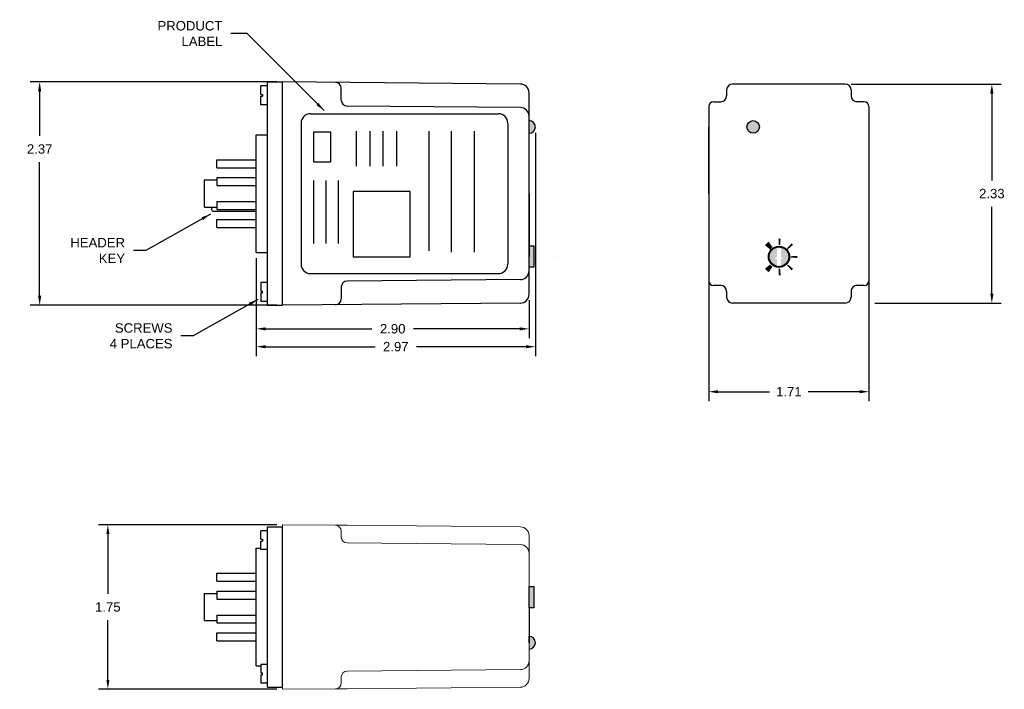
# Model space of a CAD drawing. Extents: x -11.8 to -1.4, y 4.7 to 11.8.
import ezdxf

# ---------------------------------------------------------------- set-up
doc = ezdxf.new("R2010")
doc.units = 0
doc.header["$LTSCALE"] = 0.5
doc.header["$MEASUREMENT"] = 0
doc.header["$PDMODE"] = 2
doc.header["$PDSIZE"] = 0.05
doc.linetypes.add('HIDDEN', pattern=[0.075, 0.05, -0.025])
doc.layers.get('0').update_dxf_attribs({"linetype": 'CONTINUOUS'})
doc.layers.get('DEFPOINTS').update_dxf_attribs({"linetype": 'CONTINUOUS'})
for name, color, linetype in [('ART', 7, 'CONTINUOUS'), ('DIM', 8, 'CONTINUOUS'), ('PRINT', 7, 'CONTINUOUS')]:
    doc.layers.add(name, color=color, linetype=linetype)
doc.styles.get("Standard").update_dxf_attribs({"font": 'ARIAL.TTF'})
doc.dimstyles.get("Standard").update_dxf_attribs({"dimtxt": 0.18, "dimasz": 0.18, "dimexe": 0.18, "dimexo": 0.0625, "dimgap": 0.09, "dimtad": 0, "dimtih": 1, "dimtoh": 1, "dimdec": 4, "dimzin": 0, "dimdsep": 46, "dimtxsty": 'STANDARD', "dimcen": 0.09, "dimadec": 0, "dimazin": 0, "dimtfac": 1, "dimtdec": 4, "dimtofl": 0, "dimtmove": 0, "dimatfit": 3, "dimfxl": 1, "dimtolj": 1, "dimtzin": 0, "dimarcsym": 0})

# ---------------------------------------------------------------- blocks, each defined once
blk = doc.blocks.new('*D1')
at = {"layer": 'DEFPOINTS', "color": 0}
for p in [(-4.515, 9.893), (-2.809, 9.893), (-2.809, 7.848)]:
    blk.add_point(p, dxfattribs=at)
at = {"layer": 'DIM', "color": 0, "lineweight": -2}
for p, q in [((-4.515, 9.83), (-4.515, 7.748)), ((-2.809, 9.83), (-2.809, 7.748)), ((-4.415, 7.848), (-3.868, 7.848)), ((-2.909, 7.848), (-3.457, 7.848))]:
    blk.add_line(p, q, dxfattribs=at)
at = {"layer": 'DIM', "color": 0}
for points in [[(-4.415, 7.865), (-4.415, 7.831), (-4.515, 7.848)], [(-2.909, 7.865), (-2.909, 7.831), (-2.809, 7.848)]]:
    blk.add_solid(points, dxfattribs=at)
at = {"layer": 'DIM', "color": 0, "insert": (-3.662, 7.848), "char_height": 0.1, "attachment_point": 5}
blk.add_mtext('\\A1;1.71', dxfattribs=at)
blk = doc.blocks.new('*D2')
at = {"layer": 'DEFPOINTS', "color": 0}
for p in [(-3.062, 11.12), (-2.809, 8.79), (-1.501, 8.79)]:
    blk.add_point(p, dxfattribs=at)
at = {"layer": 'DIM', "color": 0, "lineweight": -2}
for p, q in [((-3, 11.12), (-1.401, 11.12)), ((-1.501, 11.02), (-1.501, 10.096)), ((-1.501, 8.89), (-1.501, 9.814)), ((-2.747, 8.79), (-1.401, 8.79))]:
    blk.add_line(p, q, dxfattribs=at)
at = {"layer": 'DIM', "color": 0}
for points in [[(-1.518, 11.02), (-1.484, 11.02), (-1.501, 11.12)], [(-1.518, 8.89), (-1.484, 8.89), (-1.501, 8.79)]]:
    blk.add_solid(points, dxfattribs=at)
at = {"layer": 'DIM', "color": 0, "insert": (-1.501, 9.955), "char_height": 0.1, "attachment_point": 5}
blk.add_mtext('\\A1;2.33', dxfattribs=at)
blk = doc.blocks.new('*D3')
at = {"layer": 'DEFPOINTS', "color": 0}
for p in [(-9.052, 6.433), (-10.911, 4.683), (-9.052, 4.683)]:
    blk.add_point(p, dxfattribs=at)
at = {"layer": 'DIM', "color": 0, "lineweight": -2}
for p, q in [((-9.114, 6.433), (-11.011, 6.433)), ((-10.911, 6.333), (-10.911, 5.699)), ((-10.911, 4.783), (-10.911, 5.417)), ((-9.114, 4.683), (-11.011, 4.683))]:
    blk.add_line(p, q, dxfattribs=at)
at = {"layer": 'DIM', "color": 0}
for points in [[(-10.927, 6.333), (-10.894, 6.333), (-10.911, 6.433)], [(-10.927, 4.783), (-10.894, 4.783), (-10.911, 4.683)]]:
    blk.add_solid(points, dxfattribs=at)
at = {"layer": 'DIM', "color": 0, "insert": (-10.911, 5.558), "char_height": 0.1, "attachment_point": 5}
blk.add_mtext('\\A1;1.75', dxfattribs=at)
blk = doc.blocks.new('*D4')
at = {"layer": 'DEFPOINTS', "color": 0}
for p in [(-9.051, 11.143), (-11.637, 8.768), (-9.051, 8.768)]:
    blk.add_point(p, dxfattribs=at)
at = {"layer": 'DIM', "color": 0, "lineweight": -2}
for p, q in [((-9.114, 11.143), (-11.737, 11.143)), ((-11.637, 11.043), (-11.637, 10.57)), ((-11.637, 8.868), (-11.637, 10.288)), ((-9.114, 8.768), (-11.737, 8.768))]:
    blk.add_line(p, q, dxfattribs=at)
at = {"layer": 'DIM', "color": 0}
for points in [[(-11.654, 11.043), (-11.62, 11.043), (-11.637, 11.143)], [(-11.654, 8.868), (-11.62, 8.868), (-11.637, 8.768)]]:
    blk.add_solid(points, dxfattribs=at)
at = {"layer": 'DIM', "color": 0, "insert": (-11.637, 10.429), "char_height": 0.1, "attachment_point": 5}
blk.add_mtext('\\A1;2.37', dxfattribs=at)
blk = doc.blocks.new('*D5')
at = {"layer": 'DEFPOINTS', "color": 0}
for p in [(-6.36, 10.665), (-9.331, 9.33), (-6.36, 8.327)]:
    blk.add_point(p, dxfattribs=at)
at = {"layer": 'DIM', "color": 0, "lineweight": -2}
for p, q in [((-6.36, 10.603), (-6.36, 8.227)), ((-9.331, 9.268), (-9.331, 8.227)), ((-9.231, 8.327), (-8.066, 8.327)), ((-6.46, 8.327), (-7.625, 8.327))]:
    blk.add_line(p, q, dxfattribs=at)
at = {"layer": 'DIM', "color": 0}
for points in [[(-9.231, 8.343), (-9.231, 8.31), (-9.331, 8.327)], [(-6.46, 8.343), (-6.46, 8.31), (-6.36, 8.327)]]:
    blk.add_solid(points, dxfattribs=at)
at = {"layer": 'DIM', "color": 0, "insert": (-7.846, 8.327), "char_height": 0.1, "attachment_point": 5}
blk.add_mtext('\\A1;2.97', dxfattribs=at)
blk = doc.blocks.new('*D6')
at = {"layer": 'DEFPOINTS', "color": 0}
for p in [(-9.331, 9.33), (-6.427, 8.884), (-6.427, 8.517)]:
    blk.add_point(p, dxfattribs=at)
at = {"layer": 'DIM', "color": 0, "lineweight": -2}
for p, q in [((-9.331, 9.268), (-9.331, 8.417)), ((-6.427, 8.821), (-6.427, 8.417)), ((-9.231, 8.517), (-8.1, 8.517)), ((-6.527, 8.517), (-7.658, 8.517))]:
    blk.add_line(p, q, dxfattribs=at)
at = {"layer": 'DIM', "color": 0}
for points in [[(-9.231, 8.533), (-9.231, 8.5), (-9.331, 8.517)], [(-6.527, 8.533), (-6.527, 8.5), (-6.427, 8.517)]]:
    blk.add_solid(points, dxfattribs=at)
at = {"layer": 'DIM', "color": 0, "insert": (-7.879, 8.517), "char_height": 0.1, "attachment_point": 5}
blk.add_mtext('\\A1;2.90', dxfattribs=at)

msp = doc.modelspace()

# ---------------------------------------------------------------- hatches: boundary and pattern name
for points in [[(-6.427, 10.732), (-6.427, 10.665), (-6.427, 10.598, 1)], [(-4.109, 10.665, 1), (-3.975, 10.665, 1)], [(-6.377, 9.398), (-6.427, 9.398), (-6.427, 9.173), (-6.377, 9.173)], [(-6.377, 5.775), (-6.427, 5.775), (-6.427, 5.55), (-6.377, 5.55)], [(-6.427, 5.245), (-6.427, 5.178), (-6.427, 5.111, 1)]]:
    msp.add_hatch(color=256).paths.add_polyline_path(points)
h = msp.add_hatch(color=256)
h.paths.add_polyline_path([(-3.788, 9.374), (-3.774, 9.374), (-3.767, 9.374), (-3.767, 9.388, 0.414214), (-3.872, 9.283), (-3.79, 9.283), (-3.788, 9.285)])
h.paths.add_polyline_path([(-3.788, 9.26), (-3.813, 9.26), (-3.79, 9.283), (-3.872, 9.283, 0.414214), (-3.767, 9.178), (-3.767, 9.191), (-3.781, 9.191), (-3.788, 9.191)])
h.paths.add_polyline_path([(-3.663, 9.283), (-3.744, 9.283), (-3.722, 9.26), (-3.747, 9.26), (-3.747, 9.191), (-3.76, 9.191), (-3.767, 9.191), (-3.767, 9.178, 0.414214)])
h.paths.add_polyline_path([(-3.767, 9.388), (-3.767, 9.374), (-3.754, 9.374), (-3.747, 9.374), (-3.747, 9.285), (-3.744, 9.283), (-3.663, 9.283, 0.414214)])
at = {"layer": 'PRINT'}
h = msp.add_hatch(color=256, dxfattribs=at)
h.paths.add_polyline_path([(-3.898, 9.426, 0.034043), (-3.917, 9.407), (-3.862, 9.362, -0.033853), (-3.851, 9.374)])
h.paths.add_polyline_path([(-3.876, 9.444, 0.036633), (-3.898, 9.426), (-3.851, 9.374, -0.036822), (-3.836, 9.385)])
h = msp.add_hatch(color=256, dxfattribs=at)
h.paths.add_polyline_path([(-3.898, 9.426, 0.034043), (-3.917, 9.407), (-3.862, 9.362, -0.033853), (-3.851, 9.374)])
h.paths.add_polyline_path([(-3.876, 9.444, 0.036633), (-3.898, 9.426), (-3.851, 9.374, -0.036822), (-3.836, 9.385)])
h = msp.add_hatch(color=256, dxfattribs=at)
h.paths.add_polyline_path([(-3.77, 9.407, -0.014913), (-3.762, 9.407), (-3.76, 9.477, 0.01491), (-3.772, 9.477)])
h.paths.add_polyline_path([(-3.762, 9.407, -0.013566), (-3.755, 9.407), (-3.75, 9.477, 0.013569), (-3.76, 9.477)])
h = msp.add_hatch(color=256, dxfattribs=at)
h.paths.add_polyline_path([(-3.77, 9.407, -0.014913), (-3.762, 9.407), (-3.76, 9.477, 0.01491), (-3.772, 9.477)])
h.paths.add_polyline_path([(-3.762, 9.407, -0.013566), (-3.755, 9.407), (-3.75, 9.477, 0.013569), (-3.76, 9.477)])
h = msp.add_hatch(color=256, dxfattribs=at)
h.paths.add_polyline_path([(-3.681, 9.374, -0.014913), (-3.676, 9.369), (-3.625, 9.418, 0.01491), (-3.634, 9.426)])
h.paths.add_polyline_path([(-3.676, 9.369, -0.013566), (-3.672, 9.364), (-3.618, 9.41, 0.013569), (-3.625, 9.418)])
h = msp.add_hatch(color=256, dxfattribs=at)
h.paths.add_polyline_path([(-3.681, 9.374, -0.014913), (-3.676, 9.369), (-3.625, 9.418, 0.01491), (-3.634, 9.426)])
h.paths.add_polyline_path([(-3.676, 9.369, -0.013566), (-3.672, 9.364), (-3.618, 9.41, 0.013569), (-3.625, 9.418)])
h = msp.add_hatch(color=256, dxfattribs=at)
h.paths.add_polyline_path([(-3.641, 9.289, -0.014913), (-3.641, 9.282), (-3.571, 9.282, 0.01491), (-3.571, 9.293)])
h.paths.add_polyline_path([(-3.641, 9.282, -0.013566), (-3.641, 9.275), (-3.571, 9.271, 0.013569), (-3.571, 9.282)])
h = msp.add_hatch(color=256, dxfattribs=at)
h.paths.add_polyline_path([(-3.641, 9.289, -0.014913), (-3.641, 9.282), (-3.571, 9.282, 0.01491), (-3.571, 9.293)])
h.paths.add_polyline_path([(-3.641, 9.282, -0.013566), (-3.641, 9.275), (-3.571, 9.271, 0.013569), (-3.571, 9.282)])
h = msp.add_hatch(color=256, dxfattribs=at)
h.paths.add_polyline_path([(-3.85, 9.19, -0.032432), (-3.862, 9.201), (-3.916, 9.156, 0.032243), (-3.898, 9.138)])
h.paths.add_polyline_path([(-3.836, 9.179, -0.03549), (-3.85, 9.19), (-3.898, 9.138, 0.03568), (-3.876, 9.12)])
h = msp.add_hatch(color=256, dxfattribs=at)
h.paths.add_polyline_path([(-3.85, 9.19, -0.032432), (-3.862, 9.201), (-3.916, 9.156, 0.032243), (-3.898, 9.138)])
h.paths.add_polyline_path([(-3.836, 9.179, -0.03549), (-3.85, 9.19), (-3.898, 9.138, 0.03568), (-3.876, 9.12)])
h = msp.add_hatch(color=256, dxfattribs=at)
h.paths.add_polyline_path([(-3.755, 9.158, -0.014913), (-3.763, 9.157), (-3.761, 9.087, 0.01491), (-3.749, 9.087)])
h.paths.add_polyline_path([(-3.763, 9.157, -0.013566), (-3.769, 9.157), (-3.771, 9.087, 0.013569), (-3.761, 9.087)])
h = msp.add_hatch(color=256, dxfattribs=at)
h.paths.add_polyline_path([(-3.755, 9.158, -0.014913), (-3.763, 9.157), (-3.761, 9.087, 0.01491), (-3.749, 9.087)])
h.paths.add_polyline_path([(-3.763, 9.157, -0.013566), (-3.769, 9.157), (-3.771, 9.087, 0.013569), (-3.761, 9.087)])
h = msp.add_hatch(color=256, dxfattribs=at)
h.paths.add_polyline_path([(-3.671, 9.201, -0.014913), (-3.676, 9.195), (-3.626, 9.146, 0.01491), (-3.618, 9.155)])
h.paths.add_polyline_path([(-3.676, 9.195, -0.013566), (-3.681, 9.19), (-3.633, 9.139, 0.013569), (-3.626, 9.146)])
h = msp.add_hatch(color=256, dxfattribs=at)
h.paths.add_polyline_path([(-3.671, 9.201, -0.014913), (-3.676, 9.195), (-3.626, 9.146, 0.01491), (-3.618, 9.155)])
h.paths.add_polyline_path([(-3.676, 9.195, -0.013566), (-3.681, 9.19), (-3.633, 9.139, 0.013569), (-3.626, 9.146)])

# ---------------------------------------------------------------- linework, layer by layer
for p, q in [((-9.211, 8.768), (-9.211, 11.143)), ((-9.211, 11.143), (-9.051, 11.143)), ((-6.52, 11.12), (-9.051, 11.143)), ((-6.52, 11.12), (-9.051, 11.143)), ((-9.051, 8.768), (-9.051, 11.143)), ((-3.062, 11.12), (-4.262, 11.12)), ((-3.662, 11.12), (-4.042, 11.12)), ((-9.212, 11.101), (-9.281, 11.101)), ((-9.281, 11.011), (-9.281, 11.101)), ((-9.281, 11.011), (-9.266, 11.011)), ((-9.266, 11.011), (-9.266, 10.991)), ((-8.426, 10.949), (-8.426, 11.075)), ((-8.426, 10.949), (-8.426, 11.075)), ((-6.427, 8.884), (-6.427, 11.027)), ((-6.427, 8.884), (-6.427, 11.027)), ((-4.325, 11.058), (-4.325, 10.995)), ((-3, 11.058), (-3, 10.995)), ((-9.281, 10.991), (-9.266, 10.991)), ((-9.281, 10.901), (-9.281, 10.991)), ((-9.212, 10.901), (-9.281, 10.901)), ((-4.465, 10.933), (-4.387, 10.933)), ((-2.859, 10.933), (-2.937, 10.933)), ((-6.52, 10.87), (-8.364, 10.887)), ((-6.52, 10.87), (-8.364, 10.887)), ((-4.515, 10.883), (-4.515, 9.028)), ((-2.809, 10.883), (-2.809, 9.028)), ((-6.427, 10.665), (-6.427, 10.732)), ((-6.427, 9.955), (-6.427, 10.665)), ((-4.515, 9.955), (-4.515, 10.665)), ((-9.331, 9.33), (-9.331, 10.58)), ((-9.331, 10.58), (-9.211, 10.58)), ((-9.751, 10.315), (-9.331, 10.315)), ((-9.751, 10.23), (-9.751, 10.315)), ((-9.751, 10.23), (-9.331, 10.23)), ((-9.881, 9.81), (-9.881, 10.1)), ((-9.881, 10.1), (-9.751, 10.1)), ((-9.751, 10.125), (-9.331, 10.125)), ((-9.751, 10.125), (-9.751, 10.04)), ((-9.751, 10.04), (-9.331, 10.04)), ((-9.751, 9.87), (-9.331, 9.87)), ((-9.751, 9.87), (-9.751, 9.785)), ((-6.427, 9.955), (-6.427, 9.285)), ((-4.515, 9.955), (-4.515, 9.285)), ((-4.515, 9.955), (-4.515, 9.285)), ((-9.881, 9.81), (-9.751, 9.81)), ((-9.806, 9.81), (-9.806, 9.787)), ((-9.786, 9.767), (-9.332, 9.767)), ((-9.751, 9.785), (-9.331, 9.785)), ((-9.751, 9.68), (-9.331, 9.68)), ((-9.751, 9.595), (-9.751, 9.68)), ((-9.751, 9.595), (-9.331, 9.595)), ((-9.331, 9.33), (-9.211, 9.33)), ((-6.116, 9.285), (-6.116, 9.285)), ((-6.52, 9.04), (-8.364, 9.024)), ((-6.52, 9.04), (-8.364, 9.024)), ((-9.212, 9.009), (-9.281, 9.009)), ((-9.281, 9.009), (-9.281, 8.919)), ((-9.281, 8.919), (-9.266, 8.919)), ((-9.266, 8.899), (-9.266, 8.919)), ((-8.426, 8.962), (-8.426, 8.835)), ((-8.426, 8.962), (-8.426, 8.835)), ((-4.387, 8.978), (-4.465, 8.978)), ((-4.325, 8.915), (-4.325, 8.853)), ((-3, 8.915), (-3, 8.853)), ((-2.859, 8.978), (-2.937, 8.978)), ((-9.281, 8.899), (-9.266, 8.899)), ((-9.281, 8.899), (-9.281, 8.809)), ((-9.212, 8.809), (-9.281, 8.809)), ((-9.211, 8.768), (-9.051, 8.768)), ((-6.52, 8.79), (-9.051, 8.768)), ((-6.52, 8.79), (-9.051, 8.768)), ((-3.062, 8.79), (-4.262, 8.79)), ((-3.662, 8.79), (-3.767, 8.79)), ((-9.212, 4.705), (-9.212, 6.411)), ((-9.212, 6.411), (-9.052, 6.411)), ((-9.052, 4.705), (-9.052, 6.411)), ((-9.282, 6.279), (-9.282, 6.369)), ((-9.213, 6.369), (-9.282, 6.369)), ((-9.282, 6.279), (-9.266, 6.279)), ((-9.282, 6.259), (-9.266, 6.259)), ((-9.282, 6.169), (-9.282, 6.259)), ((-9.266, 6.279), (-9.266, 6.259)), ((-9.332, 4.933), (-9.332, 6.183)), ((-9.332, 6.183), (-9.282, 6.183)), ((-9.213, 6.169), (-9.282, 6.169)), ((-9.752, 5.918), (-9.332, 5.918)), ((-9.752, 5.833), (-9.752, 5.918)), ((-9.752, 5.833), (-9.332, 5.833)), ((-9.882, 5.413), (-9.882, 5.703)), ((-9.882, 5.703), (-9.752, 5.703)), ((-9.752, 5.728), (-9.332, 5.728)), ((-9.752, 5.728), (-9.752, 5.643)), ((-6.427, 5.558), (-6.427, 5.663)), ((-9.752, 5.643), (-9.332, 5.643)), ((-6.427, 5.558), (-6.427, 5.178)), ((-9.752, 5.473), (-9.332, 5.473)), ((-9.752, 5.473), (-9.752, 5.388)), ((-9.882, 5.413), (-9.752, 5.413)), ((-9.752, 5.388), (-9.332, 5.388)), ((-9.752, 5.283), (-9.332, 5.283)), ((-9.752, 5.198), (-9.752, 5.283)), ((-6.427, 5.178), (-6.427, 5.245)), ((-9.752, 5.198), (-9.332, 5.198)), ((-9.052, 4.705), (-9.052, 5.078)), ((-9.332, 4.933), (-9.282, 4.933)), ((-9.282, 4.947), (-9.282, 4.857)), ((-9.213, 4.947), (-9.282, 4.947)), ((-9.282, 4.857), (-9.266, 4.857)), ((-9.282, 4.837), (-9.282, 4.747)), ((-9.282, 4.837), (-9.266, 4.837)), ((-9.266, 4.837), (-9.266, 4.857)), ((-9.213, 4.747), (-9.282, 4.747)), ((-9.212, 4.705), (-9.052, 4.705))]:
    msp.add_line(p, q)
at = {"color": 7, "linetype": 'Continuous', "lineweight": 15}
for p, q in [((-8.489, 6.428), (-9.052, 6.433)), ((-9.052, 6.308), (-9.052, 6.433)), ((-8.365, 6.427), (-8.489, 6.428)), ((-8.365, 6.427), (-6.52, 6.411)), ((-9.052, 6.308), (-9.052, 4.808)), ((-8.427, 6.365), (-8.427, 6.308)), ((-8.427, 6.308), (-8.427, 6.302)), ((-6.427, 6.317), (-6.427, 6.308)), ((-6.427, 6.308), (-6.427, 6.129)), ((-8.365, 6.239), (-6.52, 6.223)), ((-6.427, 6.129), (-6.427, 4.986)), ((-6.427, 4.986), (-6.427, 4.808)), ((-6.52, 4.892), (-8.365, 4.876)), ((-9.052, 4.683), (-9.052, 4.808)), ((-8.427, 4.814), (-8.427, 4.808)), ((-8.427, 4.808), (-8.427, 4.75)), ((-6.427, 4.808), (-6.427, 4.799)), ((-8.489, 4.688), (-9.052, 4.683)), ((-8.489, 4.688), (-8.365, 4.689)), ((-6.52, 4.705), (-8.365, 4.689))]:
    msp.add_line(p, q, dxfattribs=at)
at = {"color": 7, "linetype": 'HIDDEN', "lineweight": 0}
msp.add_line((-9.052, 6.155), (-9.052, 4.961), dxfattribs=at)
for points in [[(-6.427, 9.398), (-6.377, 9.398), (-6.377, 9.173), (-6.427, 9.173)], [(-6.427, 5.775), (-6.377, 5.775), (-6.377, 5.55), (-6.427, 5.55)]]:
    msp.add_lwpolyline(points, close=True)
for centre, radius in [((-4.042, 10.665), 0.067), ((-3.767, 9.283), 0.113), ((-3.767, 9.283), 0.113), ((-3.767, 9.283), 0.105)]:
    msp.add_circle(centre, radius)
for centre, radius, start, end in [((-8.489, 11.075), 0.0625, 0, 89.5), ((-6.521, 11.027), 0.0937, 0, 89.5), ((-6.521, 11.027), 0.0937, 0, 89.5), ((-4.262, 11.058), 0.0625, 90, 180), ((-3.062, 11.058), 0.0625, 0, 90), ((-8.364, 10.949), 0.0625, 180, 269.5), ((-8.364, 10.949), 0.0625, 180, 269.5), ((-4.465, 10.883), 0.05, 90, 180), ((-4.387, 10.995), 0.0625, 270, 0), ((-2.937, 10.995), 0.0625, 180, 270), ((-2.859, 10.883), 0.05, 0, 90), ((-6.521, 10.777), 0.0937, 0, 89.5), ((-6.521, 10.777), 0.0937, 0, 89.5), ((-6.427, 10.665), 0.067, 270, 90), ((-9.786, 9.787), 0.02, 180, 270), ((-6.521, 9.134), 0.0937, 270.5, 0), ((-6.521, 9.134), 0.0937, 270.5, 0), ((-8.364, 8.962), 0.0625, 90.5, 180), ((-8.364, 8.962), 0.0625, 90.5, 180), ((-4.465, 9.028), 0.05, 180, 270), ((-2.859, 9.028), 0.05, 270, 0), ((-4.387, 8.915), 0.0625, 0, 90), ((-2.937, 8.915), 0.0625, 89.9322, 180), ((-8.489, 8.835), 0.0625, 270.5, 0), ((-8.489, 8.835), 0.0625, 270.5, 0), ((-6.521, 8.884), 0.0937, 270.5, 0), ((-6.521, 8.884), 0.0937, 270.5, 0), ((-4.262, 8.853), 0.0625, 180, 270), ((-3.062, 8.853), 0.0625, 270, 0), ((-6.427, 5.178), 0.067, 270, 90)]:
    msp.add_arc(centre, radius, start, end)
at = {"color": 7, "linetype": 'Continuous', "lineweight": 15}
for centre, radius, start, end in [((-8.489, 6.365), 0.0625, 0, 89.5), ((-6.521, 6.317), 0.094, 0, 89.5), ((-8.364, 6.302), 0.0625, 180, 269.5), ((-6.521, 6.129), 0.094, 0, 89.5), ((-6.521, 4.986), 0.094, 270.5, 0), ((-8.364, 4.814), 0.0625, 90.5, 180), ((-8.489, 4.75), 0.0625, 270.5, 0), ((-6.521, 4.799), 0.094, 270.5, 0)]:
    msp.add_arc(centre, radius, start, end, dxfattribs=at)
at = {"layer": 'ART'}
for p, q in [((-8.754, 10.805), (-6.754, 10.805)), ((-8.854, 10.705), (-8.854, 9.205)), ((-6.654, 10.705), (-6.654, 9.205)), ((-8.268, 10.62), (-8.268, 10.246)), ((-8.123, 10.62), (-8.123, 10.246)), ((-7.983, 10.62), (-7.983, 10.246)), ((-7.839, 10.62), (-7.839, 10.246)), ((-7.493, 10.62), (-7.493, 9.348)), ((-7.256, 10.62), (-7.256, 9.333)), ((-7.013, 10.62), (-7.013, 9.333)), ((-8.721, 10.093), (-8.721, 9.425)), ((-8.592, 10.093), (-8.592, 9.425)), ((-8.46, 10.093), (-8.46, 9.425)), ((-8.754, 9.105), (-6.754, 9.105))]:
    msp.add_line(p, q, dxfattribs=at)
for points in [[(-8.72, 10.613), (-8.54, 10.613), (-8.54, 10.289), (-8.72, 10.289)], [(-7.693, 9.978), (-8.299, 9.978), (-8.299, 9.281), (-7.693, 9.281)]]:
    msp.add_lwpolyline(points, close=True, dxfattribs=at)
for centre, start, end in [((-8.754, 10.705), 90, 180), ((-6.754, 10.705), 0, 90), ((-8.754, 9.205), 180, 270), ((-6.754, 9.205), 270, 0)]:
    msp.add_arc(centre, 0.1, start, end, dxfattribs=at)

# ---------------------------------------------------------------- texts
at = {"layer": 'DEFPOINTS', "char_height": 0.1, "attachment_point": 6}
for s, insert in [('PRODUCT\\PLABEL', (-9.692, 11.657)), ('\\A1;HEADER\\PKEY', (-10.728, 9.35)), ('SCREWS\\P4 PLACES', (-10.223, 8.442))]:
    msp.add_mtext(s, dxfattribs=dict(at, insert=insert))

# ---------------------------------------------------------------- dimensions: what is measured, and where the dimension line sits
at = {"layer": 'DIM'}
for base, p1, p2, picture, middle in [((-11.637, 8.7681), (-9.0512, 11.1425), (-9.0512, 8.7681), '*D4', (-11.637, 10.4288)), ((-1.501, 8.79), (-3.062, 11.12), (-2.809, 8.79), '*D2', (-1.501, 9.955)), ((-10.911, 4.683), (-9.052, 6.433), (-9.052, 4.683), '*D3', (-10.911, 5.558))]:
    dim = msp.add_linear_dim(base=base, p1=p1, p2=p2, angle=90, dimstyle='STANDARD', override={"dimtxt": 0.1, "dimasz": 0.1, "dimexe": 0.1, "dimdec": 2, "dimtdec": 3}, dxfattribs=at)
    dim.commit()
    dim.dimension.update_dxf_attribs({"geometry": picture, "text_midpoint": middle, "dimtype": 160})
for base, p1, p2, picture, middle in [((-6.36, 8.327), (-9.331, 9.33), (-6.36, 10.665), '*D5', (-7.846, 8.327)), ((-2.809, 7.848), (-4.515, 9.893), (-2.809, 9.893), '*D1', (-3.662, 7.848)), ((-6.427, 8.517), (-9.331, 9.33), (-6.427, 8.884), '*D6', (-7.879, 8.517))]:
    dim = msp.add_linear_dim(base=base, p1=p1, p2=p2, dimstyle='STANDARD', override={"dimtxt": 0.1, "dimasz": 0.1, "dimexe": 0.1, "dimdec": 2, "dimtdec": 3}, dxfattribs=at)
    dim.commit()
    dim.dimension.update_dxf_attribs({"geometry": picture, "text_midpoint": middle})

# ---------------------------------------------------------------- leaders
at = {"layer": 'DEFPOINTS', "annotation_type": 0, "has_hookline": 1, "hookline_direction": 1}
for points, text_width in [([(-8.609, 10.838), (-9.429, 11.657), (-9.602, 11.657)], 0.701), ([(-9.818, 9.738), (-10.508, 9.35), (-10.638, 9.35)], 0.586), ([(-9.313, 8.83), (-10.003, 8.442), (-10.133, 8.442)], 0.659)]:
    msp.add_leader(points, dimstyle='STANDARD', override={"dimtxt": 0.1, "dimasz": 0.1, "dimexe": 0.1, "dimdec": 3, "dimtdec": 3}, dxfattribs=dict(at, text_width=text_width))

doc.saveas('drawing.dxf')
